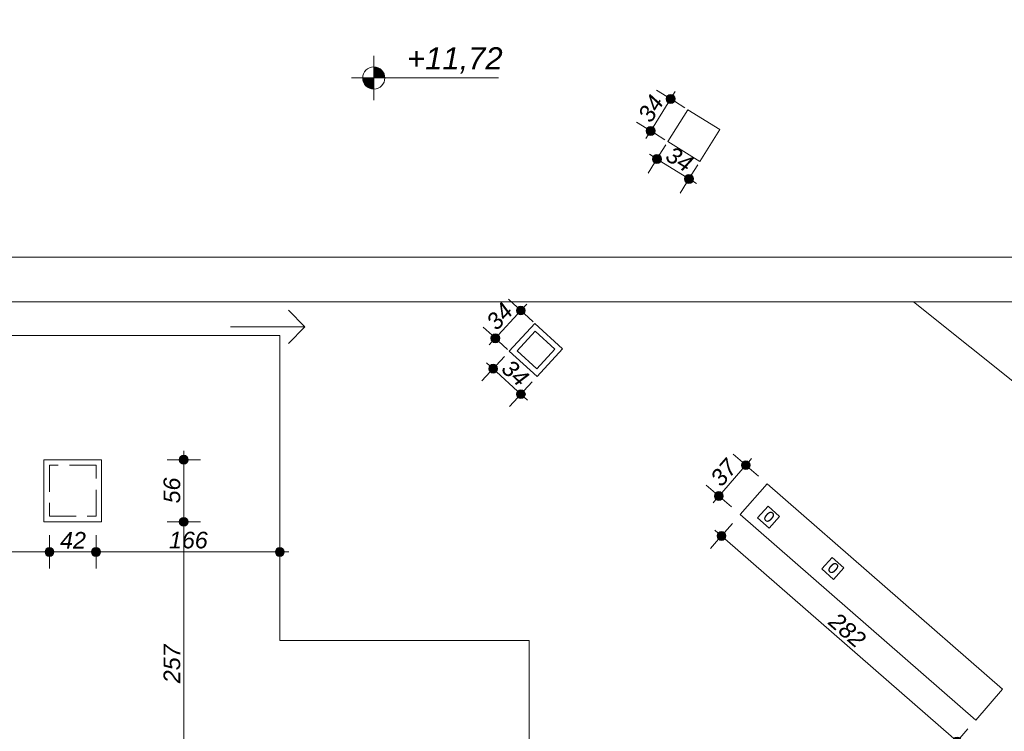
# Model space of a CAD drawing. Header units: millimetres. Extents: x -13944 to 76372, y -78836 to -36151.
# Tile 23 of 29: x 36119 to 45000, y -56493 to -50073. Entities that reach past the tile are written whole.
import ezdxf

# ---------------------------------------------------------------- set-up
doc = ezdxf.new("R2010")
doc.units = ezdxf.units.MM
doc.header["$MEASUREMENT"] = 0
doc.linetypes.add('Krawędzie ukryte', pattern=[340, 240, -100])
for name, color, linetype, lineweight in [('2D - Ogólne_Nr_pióra__1', 7, 'Continuous', 0), ('_podkład_Nr_pióra__1', 7, 'Continuous', 0), ('Instalacje - Went_Klim_Nr_pióra__42', 150, 'Continuous', 13), ('Wymiarowanie - Ogólne_Nr_pióra__82', 114, 'Continuous', 13), ('Wymiarowanie - Poziomy_Nr_pióra__1', 7, 'Continuous', 0)]:
    doc.layers.add(name, color=color, linetype=linetype, lineweight=lineweight)
doc.layers.add('Wymiarowanie - Ogólne', color=7, linetype='Continuous')
doc.layers.add('Wymiarowanie - Poziomy', color=7, linetype='Continuous')
doc.styles.add('GENERATED_STYLE_1', font='txt')
doc.styles.add('GENERATED_STYLE_2', font='txt')
doc.dimstyles.new('GENERATED_STYLE__1', dxfattribs={"dimtxt": 150, "dimasz": 152, "dimexe": 0.18, "dimexo": 0, "dimgap": 0.09, "dimtad": 1, "dimlfac": 0.1, "dimzin": 0, "dimdsep": 46, "dimtxsty": 'GENERATED_STYLE_2', "dimblk": 'ARROWHEAD_11', "dimblk1": 'ARROWHEAD_11', "dimblk2": 'ARROWHEAD_11', "dimcen": 0.09, "dimclrd": 114, "dimclre": 114, "dimclrt": 114, "dimazin": 0, "dimtfac": 1, "dimtdec": 4, "dimtmove": 0, "dimatfit": 3, "dimfxl": 1, "dimtolj": 1, "dimtzin": 0, "dimarcsym": 0})
doc.dimstyles.new('GENERATED_STYLE__2', dxfattribs={"dimtxt": 150, "dimasz": 152, "dimexe": 0.18, "dimexo": 0, "dimgap": 0.09, "dimtad": 1, "dimtih": 1, "dimtoh": 1, "dimlfac": 0.1, "dimzin": 0, "dimdsep": 46, "dimtxsty": 'GENERATED_STYLE_2', "dimblk": 'ARROWHEAD_11', "dimblk1": 'ARROWHEAD_11', "dimblk2": 'ARROWHEAD_11', "dimcen": 0.09, "dimclrd": 114, "dimclre": 114, "dimclrt": 114, "dimazin": 0, "dimtfac": 1, "dimtdec": 4, "dimtmove": 0, "dimatfit": 3, "dimfxl": 1, "dimtolj": 1, "dimtzin": 0, "dimarcsym": 0})

# ---------------------------------------------------------------- blocks, each defined once
blk = doc.blocks.new('*D7')
at = {"layer": 'Wymiarowanie - Ogólne_Nr_pióra__82', "linetype": 'Continuous'}
for points in [[(38955.5, -39713.7), (38952.4, -39698.4), (38943.8, -39685.5), (38930.8, -39676.8), (38915.5, -39673.7), (38900.2, -39676.8), (38887.2, -39685.5), (38878.5, -39698.4), (38875.5, -39713.7), (38878.5, -39729.1), (38887.2, -39742), (38900.2, -39750.7), (38915.5, -39753.7), (38930.8, -39750.7), (38943.8, -39742), (38952.4, -39729.1)], [(61268.6, -58430.2), (61265.5, -58414.8), (61256.9, -58401.9), (61243.9, -58393.2), (61228.6, -58390.2), (61213.3, -58393.2), (61200.3, -58401.9), (61191.6, -58414.8), (61188.6, -58430.2), (61191.6, -58445.5), (61200.3, -58458.4), (61213.3, -58467.1), (61228.6, -58470.2), (61243.9, -58467.1), (61256.9, -58458.4), (61265.5, -58445.5)]]:
    blk.add_hatch(color=256, dxfattribs=at).paths.add_polyline_path(points)
for p, q in [((38941.2, -39683.1), (39011.9, -39598.8)), ((38854.2, -39662.3), (38884.8, -39688)), ((38819.1, -39828.7), (38889.8, -39744.4)), ((38946.1, -39739.5), (61197.9, -58404.4)), ((61254.3, -58399.5), (61325, -58315.2)), ((61132.2, -58545.1), (61202.9, -58460.8)), ((61259.2, -58455.9), (61289.9, -58481.6))]:
    blk.add_line(p, q, dxfattribs=at)
for centre in [(38915.5, -39713.7), (61228.6, -58430.2)]:
    blk.add_circle(centre, 40, dxfattribs=at)
at = {"layer": 'Wymiarowanie - Ogólne_Nr_pióra__82', "insert": (49829.2, -48829.1), "char_height": 150, "attachment_point": 7, "rotation": 320.00979, "style": 'GENERATED_STYLE_2'}
blk.add_mtext('\\A1;{\\fArial|b0|i1|c238|p38;2,912,5}', dxfattribs=at)
blk = doc.blocks.new('ARROWHEAD_11')
at = {"color": 0, "linetype": 'Continuous', "lineweight": 0}
blk.add_line((0, 0), (-1, 0), dxfattribs=at)
at = {"color": 0, "linetype": 'Continuous', "lineweight": 0, "const_width": 0.25, "flags": 128}
blk.add_lwpolyline([(-0.125, 0, 1), (0.125, 0, 1)], format="xyb", close=True, dxfattribs=at)
blk = doc.blocks.new('*D194')
at = {"layer": 'Wymiarowanie - Ogólne_Nr_pióra__82', "linetype": 'Continuous'}
for points in [[(35054.6, -54874.8), (35051.6, -54859.5), (35042.9, -54846.5), (35029.9, -54837.8), (35014.6, -54834.8), (34999.3, -54837.8), (34986.3, -54846.5), (34977.6, -54859.5), (34974.6, -54874.8), (34977.6, -54890.1), (34986.3, -54903.1), (34999.3, -54911.7), (35014.6, -54914.8), (35029.9, -54911.7), (35042.9, -54903.1), (35051.6, -54890.1)], [(36426.9, -54874.8), (36423.8, -54859.5), (36415.1, -54846.5), (36402.2, -54837.8), (36386.9, -54834.8), (36371.6, -54837.8), (36358.6, -54846.5), (36349.9, -54859.5), (36346.9, -54874.8), (36349.9, -54890.1), (36358.6, -54903.1), (36371.6, -54911.7), (36386.9, -54914.8), (36402.2, -54911.7), (36415.1, -54903.1), (36423.8, -54890.1)]]:
    blk.add_hatch(color=256, dxfattribs=at).paths.add_polyline_path(points)
for p, q in [((35014.6, -54834.8), (35014.6, -54724.8)), ((36386.9, -54834.8), (36386.9, -54724.8)), ((35054.6, -54874.8), (36346.9, -54874.8)), ((35014.6, -55024.8), (35014.6, -54914.8)), ((36386.9, -55024.8), (36386.9, -54914.8))]:
    blk.add_line(p, q, dxfattribs=at)
for centre in [(35014.6, -54874.8), (36386.9, -54874.8)]:
    blk.add_circle(centre, 40, dxfattribs=at)
at = {"layer": 'Wymiarowanie - Ogólne_Nr_pióra__82', "insert": (35530, -54844.8), "char_height": 150, "attachment_point": 7, "style": 'GENERATED_STYLE_2'}
blk.add_mtext('\\A1;{\\fArial|b0|i1|c238|p38;137}', dxfattribs=at)
blk = doc.blocks.new('*D195')
at = {"layer": 'Wymiarowanie - Ogólne_Nr_pióra__82', "linetype": 'Continuous'}
for points in [[(36426.9, -54874.8), (36423.8, -54859.5), (36415.1, -54846.5), (36402.2, -54837.8), (36386.9, -54834.8), (36371.6, -54837.8), (36358.6, -54846.5), (36349.9, -54859.5), (36346.9, -54874.8), (36349.9, -54890.1), (36358.6, -54903.1), (36371.6, -54911.7), (36386.9, -54914.8), (36402.2, -54911.7), (36415.1, -54903.1), (36423.8, -54890.1)], [(36846.9, -54874.8), (36843.8, -54859.5), (36835.1, -54846.5), (36822.2, -54837.8), (36806.9, -54834.8), (36791.6, -54837.8), (36778.6, -54846.5), (36769.9, -54859.5), (36766.9, -54874.8), (36769.9, -54890.1), (36778.6, -54903.1), (36791.6, -54911.7), (36806.9, -54914.8), (36822.2, -54911.7), (36835.1, -54903.1), (36843.8, -54890.1)]]:
    blk.add_hatch(color=256, dxfattribs=at).paths.add_polyline_path(points)
for p, q in [((36386.9, -54834.8), (36386.9, -54724.8)), ((36806.9, -54834.8), (36806.9, -54724.8)), ((36426.9, -54874.8), (36766.9, -54874.8)), ((36386.9, -55024.8), (36386.9, -54914.8)), ((36806.9, -55024.8), (36806.9, -54914.8))]:
    blk.add_line(p, q, dxfattribs=at)
for centre in [(36386.9, -54874.8), (36806.9, -54874.8)]:
    blk.add_circle(centre, 40, dxfattribs=at)
at = {"layer": 'Wymiarowanie - Ogólne_Nr_pióra__82', "insert": (36483, -54844.8), "char_height": 150, "attachment_point": 7, "style": 'GENERATED_STYLE_2'}
blk.add_mtext('\\A1;{\\fArial|b0|i1|c238|p38;42}', dxfattribs=at)
blk = doc.blocks.new('*D196')
at = {"layer": 'Wymiarowanie - Ogólne_Nr_pióra__82', "linetype": 'Continuous'}
for points in [[(36846.9, -54874.8), (36843.8, -54859.5), (36835.1, -54846.5), (36822.2, -54837.8), (36806.9, -54834.8), (36791.6, -54837.8), (36778.6, -54846.5), (36769.9, -54859.5), (36766.9, -54874.8), (36769.9, -54890.1), (36778.6, -54903.1), (36791.6, -54911.7), (36806.9, -54914.8), (36822.2, -54911.7), (36835.1, -54903.1), (36843.8, -54890.1)], [(38504.7, -54874.8), (38501.7, -54859.5), (38493, -54846.5), (38480, -54837.8), (38464.7, -54834.8), (38449.4, -54837.8), (38436.4, -54846.5), (38427.7, -54859.5), (38424.7, -54874.8), (38427.7, -54890.1), (38436.4, -54903.1), (38449.4, -54911.7), (38464.7, -54914.8), (38480, -54911.7), (38493, -54903.1), (38501.7, -54890.1)]]:
    blk.add_hatch(color=256, dxfattribs=at).paths.add_polyline_path(points)
for p, q in [((36806.9, -54834.8), (36806.9, -54724.8)), ((38464.7, -54834.8), (38464.7, -54724.8)), ((36846.9, -54874.8), (38424.7, -54874.8)), ((38504.7, -54874.8), (38544.7, -54874.8)), ((36806.9, -55024.8), (36806.9, -54914.8)), ((38464.7, -55024.8), (38464.7, -54914.8))]:
    blk.add_line(p, q, dxfattribs=at)
for centre in [(36806.9, -54874.8), (38464.7, -54874.8)]:
    blk.add_circle(centre, 40, dxfattribs=at)
at = {"layer": 'Wymiarowanie - Ogólne_Nr_pióra__82', "insert": (37465, -54844.8), "char_height": 150, "attachment_point": 7, "style": 'GENERATED_STYLE_2'}
blk.add_mtext('\\A1;{\\fArial|b0|i1|c238|p38;166}', dxfattribs=at)
blk = doc.blocks.new('*D212')
at = {"layer": 'Wymiarowanie - Ogólne_Nr_pióra__82', "linetype": 'Continuous'}
for points in [[(41906.8, -51329.9), (41903.8, -51314.6), (41895.1, -51301.6), (41882.2, -51292.9), (41866.8, -51289.9), (41851.5, -51292.9), (41838.6, -51301.6), (41829.9, -51314.6), (41826.8, -51329.9), (41829.9, -51345.2), (41838.6, -51358.2), (41851.5, -51366.8), (41866.8, -51369.9), (41882.2, -51366.8), (41895.1, -51358.2), (41903.8, -51345.2)], [(42195.3, -51509.9), (42192.2, -51494.6), (42183.6, -51481.6), (42170.6, -51472.9), (42155.3, -51469.9), (42140, -51472.9), (42127, -51481.6), (42118.3, -51494.6), (42115.3, -51509.9), (42118.3, -51525.2), (42127, -51538.2), (42140, -51546.8), (42155.3, -51549.9), (42170.6, -51546.8), (42183.6, -51538.2), (42192.2, -51525.2)]]:
    blk.add_hatch(color=256, dxfattribs=at).paths.add_polyline_path(points)
for p, q in [((41888, -51295.9), (41946.3, -51202.6)), ((41799, -51287.5), (41832.9, -51308.7)), ((41787.4, -51457.1), (41845.7, -51363.8)), ((41900.8, -51351.1), (42121.4, -51488.7)), ((42176.5, -51475.9), (42234.7, -51382.6)), ((42075.9, -51637.1), (42134.1, -51543.8)), ((42189.2, -51531.1), (42223.2, -51552.2))]:
    blk.add_line(p, q, dxfattribs=at)
for centre in [(41866.8, -51329.9), (42155.3, -51509.9)]:
    blk.add_circle(centre, 40, dxfattribs=at)
at = {"layer": 'Wymiarowanie - Ogólne_Nr_pióra__82', "insert": (41930.4, -51334.2), "char_height": 150, "attachment_point": 7, "rotation": 328.03434, "style": 'GENERATED_STYLE_2'}
blk.add_mtext('\\A1;{\\fArial|b0|i1|c238|p38;34}', dxfattribs=at)
blk = doc.blocks.new('*D213')
at = {"layer": 'Wymiarowanie - Ogólne_Nr_pióra__82', "linetype": 'Continuous'}
for points in [[(42029.9, -50788.3), (42026.9, -50773), (42018.2, -50760), (42005.2, -50751.3), (41989.9, -50748.3), (41974.6, -50751.3), (41961.6, -50760), (41952.9, -50773), (41949.9, -50788.3), (41952.9, -50803.6), (41961.6, -50816.5), (41974.6, -50825.2), (41989.9, -50828.3), (42005.2, -50825.2), (42018.2, -50816.5), (42026.9, -50803.6)], [(41849.9, -51076.7), (41846.9, -51061.4), (41838.2, -51048.4), (41825.2, -51039.8), (41809.9, -51036.7), (41794.6, -51039.8), (41781.6, -51048.4), (41772.9, -51061.4), (41769.9, -51076.7), (41772.9, -51092), (41781.6, -51105), (41794.6, -51113.7), (41809.9, -51116.7), (41825.2, -51113.7), (41838.2, -51105), (41846.9, -51092)]]:
    blk.add_hatch(color=256, dxfattribs=at).paths.add_polyline_path(points)
for p, q in [((41956, -50767.1), (41862.6, -50708.9)), ((42011.1, -50754.3), (42032.3, -50720.4)), ((41831.1, -51042.8), (41968.7, -50822.2)), ((42117.2, -50867.7), (42023.8, -50809.4)), ((41776, -51055.5), (41682.6, -50997.3)), ((41767.6, -51144.6), (41788.7, -51110.6)), ((41937.2, -51156.1), (41843.8, -51097.9))]:
    blk.add_line(p, q, dxfattribs=at)
for centre in [(41989.9, -50788.3), (41809.9, -51076.7)]:
    blk.add_circle(centre, 40, dxfattribs=at)
at = {"layer": 'Wymiarowanie - Ogólne_Nr_pióra__82', "insert": (41814.2, -51013.2), "char_height": 150, "attachment_point": 7, "rotation": 58.03434, "style": 'GENERATED_STYLE_2'}
blk.add_mtext('\\A1;{\\fArial|b0|i1|c238|p38;34}', dxfattribs=at)
blk = doc.blocks.new('*D247')
at = {"layer": 'Wymiarowanie - Ogólne_Nr_pióra__82', "linetype": 'Continuous'}
for points in [[(37638.2, -54603.2), (37635.1, -54587.9), (37626.4, -54575), (37613.5, -54566.3), (37598.2, -54563.2), (37582.8, -54566.3), (37569.9, -54575), (37561.2, -54587.9), (37558.2, -54603.2), (37561.2, -54618.5), (37569.9, -54631.5), (37582.8, -54640.2), (37598.2, -54643.2), (37613.5, -54640.2), (37626.4, -54631.5), (37635.1, -54618.5)], [(37638.2, -57173.2), (37635.1, -57157.9), (37626.4, -57145), (37613.5, -57136.3), (37598.2, -57133.2), (37582.8, -57136.3), (37569.9, -57145), (37561.2, -57157.9), (37558.2, -57173.2), (37561.2, -57188.5), (37569.9, -57201.5), (37582.8, -57210.2), (37598.2, -57213.2), (37613.5, -57210.2), (37626.4, -57201.5), (37635.1, -57188.5)]]:
    blk.add_hatch(color=256, dxfattribs=at).paths.add_polyline_path(points)
for p, q in [((37558.2, -54603.2), (37448.2, -54603.2)), ((37748.2, -54603.2), (37638.2, -54603.2)), ((37598.2, -57133.2), (37598.2, -54643.2)), ((37558.2, -57173.2), (37448.2, -57173.2)), ((37748.2, -57173.2), (37638.2, -57173.2))]:
    blk.add_line(p, q, dxfattribs=at)
for centre in [(37598.2, -54603.2), (37598.2, -57173.2)]:
    blk.add_circle(centre, 40, dxfattribs=at)
at = {"layer": 'Wymiarowanie - Ogólne_Nr_pióra__82', "insert": (37568.2, -56059), "char_height": 150, "attachment_point": 7, "rotation": 90, "style": 'GENERATED_STYLE_2'}
blk.add_mtext('\\A1;{\\fArial|b0|i1|c238|p38;257}', dxfattribs=at)
blk = doc.blocks.new('*D248')
at = {"layer": 'Wymiarowanie - Ogólne_Nr_pióra__82', "linetype": 'Continuous'}
for points in [[(37638.2, -54043.2), (37635.1, -54027.9), (37626.4, -54015), (37613.5, -54006.3), (37598.2, -54003.2), (37582.8, -54006.3), (37569.9, -54015), (37561.2, -54027.9), (37558.2, -54043.2), (37561.2, -54058.5), (37569.9, -54071.5), (37582.8, -54080.2), (37598.2, -54083.2), (37613.5, -54080.2), (37626.4, -54071.5), (37635.1, -54058.5)], [(37638.2, -54603.2), (37635.1, -54587.9), (37626.4, -54575), (37613.5, -54566.3), (37598.2, -54563.2), (37582.8, -54566.3), (37569.9, -54575), (37561.2, -54587.9), (37558.2, -54603.2), (37561.2, -54618.5), (37569.9, -54631.5), (37582.8, -54640.2), (37598.2, -54643.2), (37613.5, -54640.2), (37626.4, -54631.5), (37635.1, -54618.5)]]:
    blk.add_hatch(color=256, dxfattribs=at).paths.add_polyline_path(points)
for p, q in [((37598.2, -54003.2), (37598.2, -53963.2)), ((37558.2, -54043.2), (37448.2, -54043.2)), ((37598.2, -54563.2), (37598.2, -54083.2)), ((37748.2, -54043.2), (37638.2, -54043.2)), ((37558.2, -54603.2), (37448.2, -54603.2)), ((37748.2, -54603.2), (37638.2, -54603.2))]:
    blk.add_line(p, q, dxfattribs=at)
for centre in [(37598.2, -54043.2), (37598.2, -54603.2)]:
    blk.add_circle(centre, 40, dxfattribs=at)
at = {"layer": 'Wymiarowanie - Ogólne_Nr_pióra__82', "insert": (37568.2, -54437.1), "char_height": 150, "attachment_point": 7, "rotation": 90, "style": 'GENERATED_STYLE_2'}
blk.add_mtext('\\A1;{\\fArial|b0|i1|c238|p38;56}', dxfattribs=at)
blk = doc.blocks.new('*D260')
at = {"layer": 'Wymiarowanie - Ogólne_Nr_pióra__82', "linetype": 'Continuous'}
for points in [[(42488.7, -54730.7), (42485.7, -54715.4), (42477, -54702.4), (42464, -54693.8), (42448.7, -54690.7), (42433.4, -54693.8), (42420.5, -54702.4), (42411.8, -54715.4), (42408.7, -54730.7), (42411.8, -54746), (42420.5, -54759), (42433.4, -54767.7), (42448.7, -54770.7), (42464, -54767.7), (42477, -54759), (42485.7, -54746)], [(44613.3, -56585), (44610.3, -56569.7), (44601.6, -56556.8), (44588.6, -56548.1), (44573.3, -56545), (44558, -56548.1), (44545.1, -56556.8), (44536.4, -56569.7), (44533.3, -56585), (44536.4, -56600.3), (44545.1, -56613.3), (44558, -56622), (44573.3, -56625), (44588.6, -56622), (44601.6, -56613.3), (44610.3, -56600.3)]]:
    blk.add_hatch(color=256, dxfattribs=at).paths.add_polyline_path(points)
for p, q in [((42547.4, -54617.7), (42475, -54700.6)), ((42418.6, -54704.4), (42388.5, -54678.1)), ((42422.4, -54760.9), (42350.1, -54843.7)), ((44543.2, -56558.7), (42478.9, -54757)), ((44672, -56472), (44599.6, -56554.9)), ((44547, -56615.2), (44474.7, -56698)), ((44633.6, -56637.6), (44603.5, -56611.3))]:
    blk.add_line(p, q, dxfattribs=at)
for centre in [(42448.7, -54730.7), (44573.3, -56585)]:
    blk.add_circle(centre, 40, dxfattribs=at)
at = {"layer": 'Wymiarowanie - Ogólne_Nr_pióra__82', "insert": (43402.1, -55523), "char_height": 150, "attachment_point": 7, "rotation": 318.88599, "style": 'GENERATED_STYLE_2'}
blk.add_mtext('\\A1;{\\fArial|b0|i1|c238|p38;282}', dxfattribs=at)
blk = doc.blocks.new('*D261')
at = {"layer": 'Wymiarowanie - Ogólne_Nr_pióra__82', "linetype": 'Continuous'}
for points in [[(42708.2, -54091.8), (42705.1, -54076.5), (42696.5, -54063.5), (42683.5, -54054.8), (42668.2, -54051.8), (42652.9, -54054.8), (42639.9, -54063.5), (42631.2, -54076.5), (42628.2, -54091.8), (42631.2, -54107.1), (42639.9, -54120.1), (42652.9, -54128.7), (42668.2, -54131.8), (42683.5, -54128.7), (42696.5, -54120.1), (42705.1, -54107.1)], [(42464.9, -54370.5), (42461.8, -54355.2), (42453.2, -54342.2), (42440.2, -54333.6), (42424.9, -54330.5), (42409.6, -54333.6), (42396.6, -54342.2), (42387.9, -54355.2), (42384.9, -54370.5), (42387.9, -54385.8), (42396.6, -54398.8), (42409.6, -54407.5), (42424.9, -54410.5), (42440.2, -54407.5), (42453.2, -54398.8), (42461.8, -54385.8)]]:
    blk.add_hatch(color=256, dxfattribs=at).paths.add_polyline_path(points)
for p, q in [((42638, -54065.5), (42555.2, -53993.1)), ((42694.5, -54061.6), (42720.8, -54031.5)), ((42451.2, -54340.4), (42641.9, -54121.9)), ((42781.2, -54190.4), (42698.3, -54118.1)), ((42394.7, -54344.2), (42311.9, -54271.9)), ((42372.3, -54430.8), (42398.6, -54400.7)), ((42537.9, -54469.2), (42455, -54396.8))]:
    blk.add_line(p, q, dxfattribs=at)
for centre in [(42668.2, -54091.8), (42424.9, -54370.5)]:
    blk.add_circle(centre, 40, dxfattribs=at)
at = {"layer": 'Wymiarowanie - Ogólne_Nr_pióra__82', "insert": (42449.1, -54297.2), "char_height": 150, "attachment_point": 7, "rotation": 48.88599, "style": 'GENERATED_STYLE_2'}
blk.add_mtext('\\A1;{\\fArial|b0|i1|c238|p38;37}', dxfattribs=at)
blk = doc.blocks.new('*D262')
at = {"layer": 'Wymiarowanie - Ogólne_Nr_pióra__82', "linetype": 'Continuous'}
for points in [[(40429.1, -53221.7), (40426, -53206.4), (40417.4, -53193.4), (40404.4, -53184.7), (40389.1, -53181.7), (40373.8, -53184.7), (40360.8, -53193.4), (40352.1, -53206.4), (40349.1, -53221.7), (40352.1, -53237), (40360.8, -53250), (40373.8, -53258.6), (40389.1, -53261.7), (40404.4, -53258.6), (40417.4, -53250), (40426, -53237)], [(40679.5, -53451.7), (40676.4, -53436.4), (40667.8, -53423.4), (40654.8, -53414.7), (40639.5, -53411.7), (40624.2, -53414.7), (40611.2, -53423.4), (40602.5, -53436.4), (40599.5, -53451.7), (40602.5, -53467), (40611.2, -53480), (40624.2, -53488.6), (40639.5, -53491.7), (40654.8, -53488.6), (40667.8, -53480), (40676.4, -53467)]]:
    blk.add_hatch(color=256, dxfattribs=at).paths.add_polyline_path(points)
for p, q in [((40330.2, -53167.6), (40359.6, -53194.6)), ((40416.1, -53192.2), (40490.5, -53111.2)), ((40287.6, -53332.1), (40362, -53251.1)), ((40418.5, -53248.7), (40610, -53424.6)), ((40666.5, -53422.2), (40740.9, -53341.2)), ((40538, -53562.1), (40612.4, -53481.1)), ((40668.9, -53478.7), (40698.4, -53505.8))]:
    blk.add_line(p, q, dxfattribs=at)
for centre in [(40389.1, -53221.7), (40639.5, -53451.7)]:
    blk.add_circle(centre, 40, dxfattribs=at)
at = {"layer": 'Wymiarowanie - Ogólne_Nr_pióra__82', "insert": (40450.7, -53237.6), "char_height": 150, "attachment_point": 7, "rotation": 317.43177, "style": 'GENERATED_STYLE_2'}
blk.add_mtext('\\A1;{\\fArial|b0|i1|c238|p38;34}', dxfattribs=at)
blk = doc.blocks.new('*D263')
at = {"layer": 'Wymiarowanie - Ogólne_Nr_pióra__82', "linetype": 'Continuous'}
for points in [[(40678.5, -52697.1), (40675.5, -52681.7), (40666.8, -52668.8), (40653.8, -52660.1), (40638.5, -52657.1), (40623.2, -52660.1), (40610.2, -52668.8), (40601.6, -52681.7), (40598.5, -52697.1), (40601.6, -52712.4), (40610.2, -52725.3), (40623.2, -52734), (40638.5, -52737.1), (40653.8, -52734), (40666.8, -52725.3), (40675.5, -52712.4)], [(40448.5, -52947.5), (40445.5, -52932.1), (40436.8, -52919.2), (40423.8, -52910.5), (40408.5, -52907.5), (40393.2, -52910.5), (40380.3, -52919.2), (40371.6, -52932.1), (40368.5, -52947.5), (40371.6, -52962.8), (40380.3, -52975.7), (40393.2, -52984.4), (40408.5, -52987.5), (40423.8, -52984.4), (40436.8, -52975.7), (40445.5, -52962.8)]]:
    blk.add_hatch(color=256, dxfattribs=at).paths.add_polyline_path(points)
for p, q in [((40609.1, -52670), (40528.1, -52595.6)), ((40665.6, -52667.6), (40692.7, -52638.1)), ((40435.6, -52918), (40611.5, -52726.5)), ((40749, -52798.5), (40668, -52724.1)), ((40379.1, -52920.4), (40298.1, -52846)), ((40354.4, -53006.4), (40381.5, -52976.9)), ((40519, -53048.9), (40438, -52974.5))]:
    blk.add_line(p, q, dxfattribs=at)
for centre in [(40638.5, -52697.1), (40408.5, -52947.5)]:
    blk.add_circle(centre, 40, dxfattribs=at)
at = {"layer": 'Wymiarowanie - Ogólne_Nr_pióra__82', "insert": (40424.4, -52885.8), "char_height": 150, "attachment_point": 7, "rotation": 47.43177, "style": 'GENERATED_STYLE_2'}
blk.add_mtext('\\A1;{\\fArial|b0|i1|c238|p38;34}', dxfattribs=at)

msp = doc.modelspace()

# ---------------------------------------------------------------- hatches: boundary and pattern name
at = {"layer": 'Wymiarowanie - Poziomy', "linetype": 'Continuous', "lineweight": 0, "true_color": 0x000000}
for points in [[(39312.637, -50598.933), (39412.637, -50598.933), (39405.025, -50560.665), (39383.348, -50528.223), (39350.905, -50506.545), (39312.637, -50498.933)], [(39312.637, -50598.933), (39212.637, -50598.933), (39220.249, -50637.202), (39241.926, -50669.644), (39274.369, -50691.321), (39312.637, -50698.933)]]:
    msp.add_hatch(color=18, dxfattribs=at).paths.add_polyline_path(points)

# ---------------------------------------------------------------- linework, layer by layer
at = {"layer": '2D - Ogólne_Nr_pióra__1', "linetype": 'Continuous'}
for p, q in [((38691.684, -52843.763), (38541.684, -52693.763)), ((38021.083, -52843.763), (38691.684, -52843.763)), ((38691.684, -52843.763), (38541.684, -52993.763))]:
    msp.add_line(p, q, dxfattribs=at)
at = {"layer": '_podkład_Nr_pióra__1', "linetype": 'Continuous'}
for p, q in [((41964.596, -51173.241), (42144.596, -50884.797)), ((42144.596, -50884.797), (42433.04, -51064.797)), ((42433.04, -51064.797), (42253.041, -51353.241)), ((42253.041, -51353.241), (41964.596, -51173.241)), ((50719.883, -52215.966), (28794.596, -52215.966)), ((51191.961, -52617.243), (28794.596, -52617.243)), ((48883.99, -56393.241), (44181.096, -52617.243)), ((40534.596, -53063.242), (40764.595, -52812.841)), ((40764.595, -52812.841), (41014.996, -53042.84)), ((38464.704, -52923.241), (34364.704, -52923.241)), ((38464.704, -55673.241), (38464.704, -52923.241)), ((40784.997, -53293.241), (40534.596, -53063.242)), ((41014.996, -53042.84), (40784.997, -53293.241)), ((36856.862, -54043.241), (36336.862, -54043.241)), ((36336.862, -54043.241), (36336.862, -54603.241)), ((36856.862, -54603.241), (36856.862, -54043.241)), ((42616.862, -54538.093), (42860.159, -54259.334)), ((42860.159, -54259.334), (44984.754, -56113.651)), ((36336.862, -54603.241), (36856.862, -54603.241)), ((44741.457, -56392.41), (42616.862, -54538.093)), ((40714.704, -55673.241), (38464.704, -55673.241)), ((40714.704, -59722.116), (40714.704, -55673.241)), ((44984.754, -56113.651), (44741.457, -56392.41))]:
    msp.add_line(p, q, dxfattribs=at)
at = {"layer": '_podkład_Nr_pióra__1', "linetype": 'Krawędzie ukryte'}
for p, q in [((40605.243, -53060.242), (40767.596, -52883.488)), ((40767.596, -52883.488), (40944.349, -53045.841)), ((40781.997, -53222.594), (40605.243, -53060.242)), ((40944.349, -53045.841), (40781.997, -53222.594)), ((36806.862, -54093.241), (36386.862, -54093.241)), ((36386.862, -54093.241), (36386.862, -54553.241)), ((36806.862, -54553.241), (36806.862, -54093.241)), ((36386.862, -54553.241), (36806.862, -54553.241))]:
    msp.add_line(p, q, dxfattribs=at)
at = {"layer": 'Instalacje - Went_Klim_Nr_pióra__42', "linetype": 'Continuous'}
for p, q in [((42868.884, -54462.208), (42774.864, -54565.939)), ((42972.615, -54556.228), (42868.884, -54462.208)), ((42774.864, -54565.939), (42878.595, -54659.96)), ((42878.595, -54659.96), (42972.615, -54556.228)), ((43447.875, -54924.985), (43353.855, -55028.716)), ((43551.607, -55019.005), (43447.875, -54924.985)), ((43353.855, -55028.716), (43457.586, -55122.737)), ((43457.586, -55122.737), (43551.607, -55019.005))]:
    msp.add_line(p, q, dxfattribs=at)
at = {"layer": 'Wymiarowanie - Poziomy_Nr_pióra__1', "linetype": 'Continuous'}
for p, q in [((39312.637, -50798.933), (39312.637, -50398.933)), ((39112.637, -50598.933), (40437.323, -50598.933))]:
    msp.add_line(p, q, dxfattribs=at)
msp.add_circle((39312.637, -50598.933), 100, dxfattribs=at)

# ---------------------------------------------------------------- texts
at = {"layer": 'Instalacje - Went_Klim_Nr_pióra__42', "linetype": 'Continuous', "char_height": 100, "attachment_point": 4, "rotation": 317.8113131, "style": 'GENERATED_STYLE_1'}
for insert in [(42848.911, -54531.978), (43427.903, -54994.755)]:
    msp.add_mtext('\\A1;{\\fArial|b0|i0|c238|p38;0}', dxfattribs=dict(at, insert=insert))
at = {"layer": 'Wymiarowanie - Poziomy_Nr_pióra__1', "insert": (39612.637, -50558.933), "char_height": 200, "attachment_point": 7, "style": 'GENERATED_STYLE_2'}
msp.add_mtext('\\A1;{\\fArial|b0|i1|c238|p38;+11,72}', dxfattribs=at)

# ---------------------------------------------------------------- dimensions: what is measured, and where the dimension line sits
at = {"layer": 'Wymiarowanie - Ogólne', "color": 114, "linetype": 'Continuous', "lineweight": 13}
dim = msp.add_linear_dim(base=(61228.581, -58430.152), p1=(38327, -40415.328), p2=(60640.089, -59131.734), angle=320.0097945, text='2,912,5', dimstyle='GENERATED_STYLE__1', dxfattribs=at)
dim.commit()
dim.dimension.update_dxf_attribs({"geometry": '*D7', "text_midpoint": (50139.516, -48991.503), "dimtype": 160, "text_rotation": 320.0097945})
for base, p1, p2, angle, picture, middle, turn in [((41989.903, -50788.263), (41964.596, -51173.241), (42144.596, -50884.797), 58.0343362, '*D213', (41810.825, -50876.897), 58.0343362), ((42155.291, -51509.882), (41964.596, -51173.241), (42253.041, -51353.241), 328.0343362, '*D212', (42066.657, -51330.803), 328.0343362), ((40638.534, -52697.051), (40534.596, -53063.242), (40764.595, -52812.841), 47.4317704, '*D263', (40446.204, -52751.222), 47.4317704), ((40639.473, -53451.673), (40510.802, -53089.146), (40761.203, -53319.146), 317.4317704, '*D262', (40585.302, -53259.344), 317.4317704), ((37598.154, -54043.241), (36856.862, -54603.241), (36856.862, -54043.241), 90, '*D248', (37493.154, -54323.241), 90), ((42668.17, -54091.769), (42616.862, -54538.093), (42860.159, -54259.334), 48.8859938, '*D261', (42467.414, -54162.104), 48.8859938), ((37598.154, -54603.241), (36824.704, -57173.241), (36856.862, -54603.241), 90, '*D247', (37493.154, -55888.241), 90), ((42448.74, -54730.72), (44741.457, -56392.41), (42616.862, -54538.093), 138.8859938, '*D260', (43580.081, -55578.771), 318.8859938)]:
    dim = msp.add_linear_dim(base=base, p1=p1, p2=p2, angle=angle, dimstyle='GENERATED_STYLE__1', dxfattribs=at)
    dim.commit()
    dim.dimension.update_dxf_attribs({"geometry": picture, "text_midpoint": middle, "dimtype": 160, "text_rotation": turn})
for base, p1, p2, text, picture, middle in [((36386.862, -54874.789), (35014.596, -52292.978), (36386.862, -54553.241), '137', '*D194', (35700.729, -54769.789)), ((38464.704, -54874.789), (36806.862, -54553.241), (38464.704, -54616.451), '166', '*D196', (37635.783, -54769.789))]:
    dim = msp.add_linear_dim(base=base, p1=p1, p2=p2, text=text, dimstyle='GENERATED_STYLE__2', dxfattribs=at)
    dim.commit()
    dim.dimension.update_dxf_attribs({"geometry": picture, "text_midpoint": middle, "dimtype": 160})
dim = msp.add_linear_dim(base=(36806.862, -54874.789), p1=(36386.862, -54553.241), p2=(36806.862, -54553.241), dimstyle='GENERATED_STYLE__2', dxfattribs=at)
dim.commit()
dim.dimension.update_dxf_attribs({"geometry": '*D195', "text_midpoint": (36596.862, -54769.789), "dimtype": 160})

doc.saveas('drawing.dxf')
